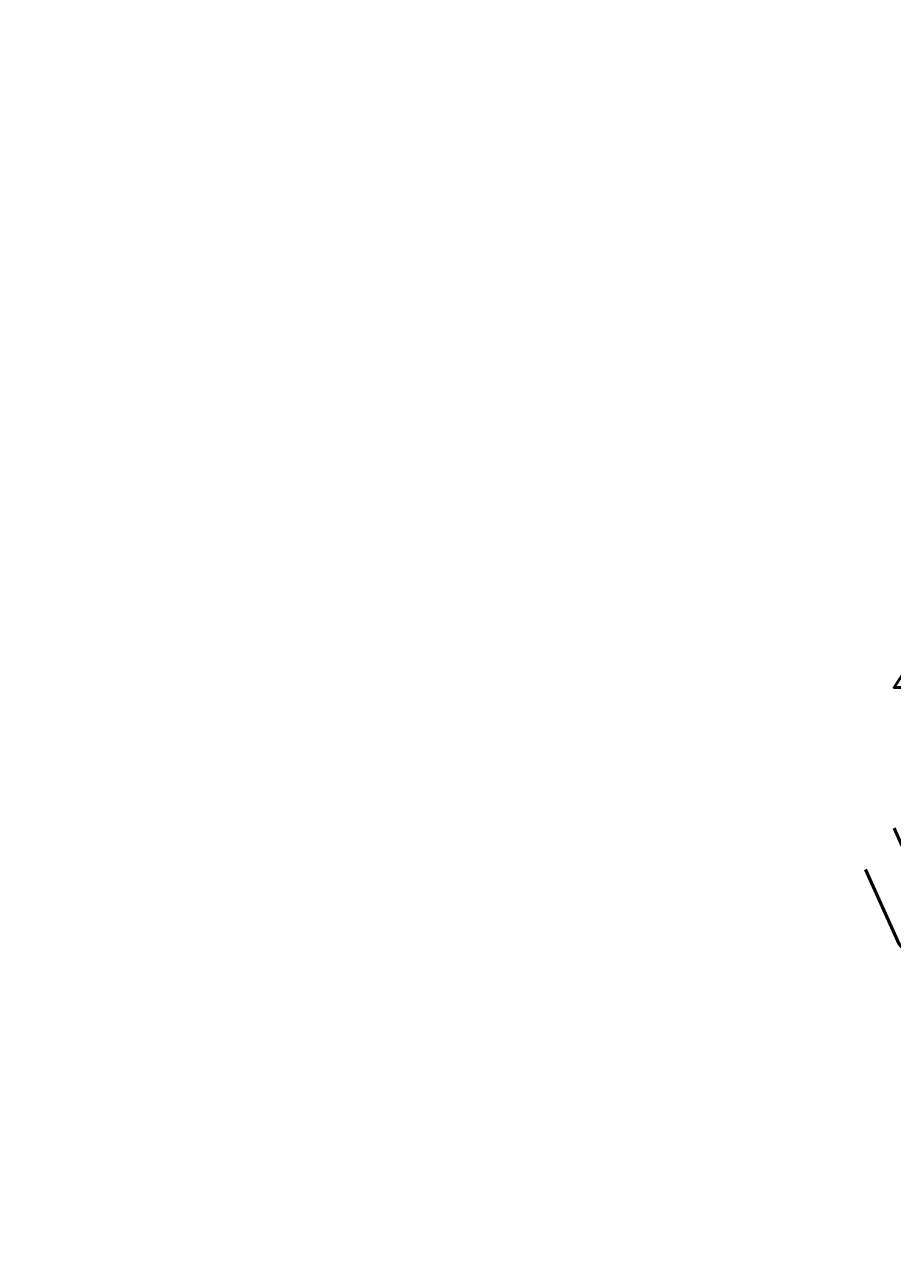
# Model space of a CAD drawing. Header units: inches. Extents: x -2817 to 3681, y 43 to 3502.
# Tile 1 of 92: x -2817 to -546, y 119 to 3360. Entities that reach past the tile are written whole.
import ezdxf
from ezdxf import colors
from ezdxf.entities.mleader import LeaderData, LeaderLine
from ezdxf.enums import TextEntityAlignment as Align
from ezdxf.math import Vec2, Vec3

# ---------------------------------------------------------------- set-up
doc = ezdxf.new("R2010")
doc.units = ezdxf.units.IN
doc.header["$MEASUREMENT"] = 0
doc.layers.add('E-POWR-CIRC', color=4, linetype='Continuous', lineweight=50)
doc.layers.add('T-ANNO-KEYN', color=2, linetype='Continuous', lineweight=25)
doc.styles.add('Annotative', font='romans.shx', dxfattribs={"width": 0.8, "height": 0.125})
doc.styles.add('HDRSTD', font='arial.ttf')
doc.styles.get("Standard").update_dxf_attribs({"font": 'arial.ttf'})

# ---------------------------------------------------------------- blocks, each defined once
blk = doc.blocks.new('_TagHexagon')
at = {"color": 0, "linetype": 'ByBlock', "transparency": 16777216}
blk.add_lwpolyline([(-0.144, 0), (-0.072, 0.125), (0.072, 0.125), (0.144, 0), (0.072, -0.125), (-0.072, -0.125)], close=True, dxfattribs=at)
at = {"color": 0, "transparency": 16777216, "style": 'Annotative'}
blk.add_attdef('TAGNUMBER', text='', height=16, dxfattribs=at).set_placement((0, -0.047), align=Align.CENTER)
blk = doc.blocks.new('Loop_2')
blk.add_line((-0.5, 0), (-1, 0))
blk.add_lwpolyline([(0, 0.25, 0.050817), (-0.2, 0.23, 0.064661), (-0.35, 0.18, 0.10407), (-0.47, 0.08, 0.175425), (-0.5, 0, 0.175425), (-0.47, -0.08, 0.10407), (-0.35, -0.18, 0.064661), (-0.2, -0.23, 0.050817), (0, -0.25, 0.050817), (0.2, -0.23, 0.064661), (0.35, -0.18, 0.10407), (0.47, -0.08, 0.175425), (0.5, 0, 0.175425), (0.47, 0.08, 0.10407), (0.35, 0.18, 0.064661), (0.2, 0.23, 0.050817)], format="xyb", close=True)

msp = doc.modelspace()

# ---------------------------------------------------------------- texts
at = {"layer": 'E-POWR-CIRC', "lineweight": -3, "char_height": 4.8, "attachment_point": 9, "style": 'HDRSTD'}
for insert in [(-2816.6, 3359.6), (-2221.2, 1257.5)]:
    msp.add_mtext('\\A1; ', dxfattribs=dict(at, insert=insert))

# ---------------------------------------------------------------- leaders
at = {"layer": 'T-ANNO-KEYN', "lineweight": -3}
ml = msp.add_multileader_block('Standard', dxfattribs=at)
ml.set_content('_TagHexagon', color=256, scale=128)
ml.set_attribute('TAGNUMBER', '4', width=0)
ml.set_leader_properties(color=1, linetype='ByLayer', lineweight=-1)
ml.set_arrow_properties(name='Loop_2')
ml.build(insert=Vec2(0, 0))
ml.multileader.update_dxf_attribs({"text_right_attachment_type": 6, "dogleg_length": 0.36, "arrow_head_size": 16, "scale": 128})
ctx = ml.context
ctx.base_point, ctx.scale, ctx.char_height, ctx.arrow_head_size, ctx.landing_gap_size, ctx.plane_origin = Vec3(54.2, 948.8), 128, 0.18, 16, 0.09, Vec3(-138.5, 1072.9)
ctx.right_attachment = 6
notes = []
notes.append((ctx, [(0, (1, 1, 0), (102.9, 948.8), (-1, 0), 11.8, [(1, [(124.9, 913.9)], 0, [])])]))
ctx.block.insert = Vec3(72.7, 948.8)
ml = msp.add_multileader_block('Standard', dxfattribs=at)
ml.set_content('_TagHexagon', color=256, scale=128)
ml.set_attribute('TAGNUMBER', '5', width=0)
ml.set_leader_properties(color=1, linetype='ByLayer', lineweight=-1)
ml.set_arrow_properties(name='Loop_2')
ml.build(insert=Vec2(0, 0))
ml.multileader.update_dxf_attribs({"text_right_attachment_type": 6, "dogleg_length": 0.36, "arrow_head_size": 16, "scale": 128})
ctx = ml.context
ctx.base_point, ctx.scale, ctx.char_height, ctx.arrow_head_size, ctx.landing_gap_size, ctx.plane_origin = Vec3(54.2, 872.7), 128, 0.18, 16, 0.09, Vec3(-138.5, 996.8)
ctx.right_attachment = 6
notes.append((ctx, [(0, (1, 1, 0), (102.9, 872.7), (-1, 0), 11.8, [(1, [(138.4, 904.6)], 0, [])])]))
ctx.block.insert = Vec3(72.7, 872.7)
ml = msp.add_multileader_block('Standard', dxfattribs=at)
ml.set_content('_TagHexagon', color=256, scale=128)
ml.set_attribute('TAGNUMBER', '3', width=0)
ml.set_leader_properties(color=1, linetype='ByLayer', lineweight=-1)
ml.build(insert=Vec2(0, 0))
ml.multileader.update_dxf_attribs({"text_right_attachment_type": 6, "dogleg_length": 0.36, "arrow_head_size": 16, "scale": 128})
ctx = ml.context
ctx.base_point, ctx.scale, ctx.char_height, ctx.arrow_head_size, ctx.landing_gap_size, ctx.plane_origin = Vec3(-20.5, 764.5), 128, 0.18, 16, 0.09, Vec3(-213.2, 888.5)
ctx.right_attachment = 6
notes.append((ctx, [(0, (1, 1, 0), (28.3, 764.5), (-1, 0), 11.8, [(1, [(46.1, 805.5)], 0, [])])]))
ctx.block.insert = Vec3(-2, 764.5)
for ctx, leaders in notes:
    for number, flags, end, landing, length, lines in leaders:
        leader = LeaderData()
        leader.index, (leader.has_last_leader_line, leader.has_dogleg_vector, leader.attachment_direction) = number, flags
        leader.last_leader_point, leader.dogleg_vector, leader.dogleg_length = Vec3(end), Vec3(landing), length
        for number, points, colour, breaks in lines:
            line = LeaderLine()
            line.index, line.vertices, line.color, line.breaks = number, Vec3.list(points), colors.encode_raw_color(colour), breaks
            leader.lines.append(line)
        ctx.leaders.append(leader)

doc.saveas('drawing.dxf')
